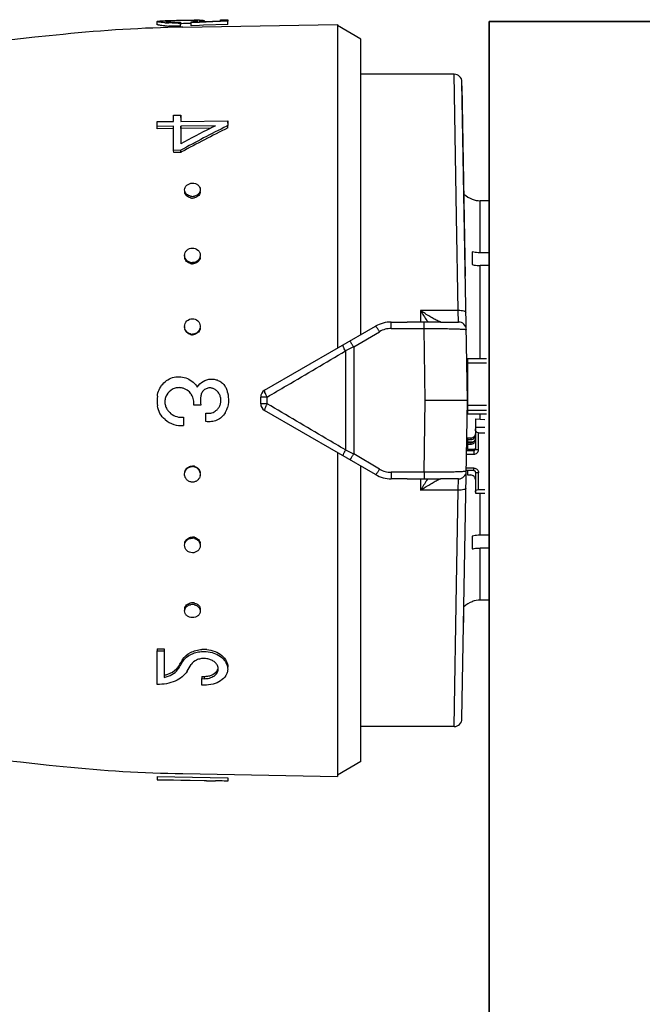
# Model space of a CAD drawing. Header units: millimetres. Extents: x 14365 to 105143, y -126377 to -22383.
# Tile 90 of 191: x 56500 to 56540, y -122819 to -122757. Entities that reach past the tile are written whole.
import ezdxf

# ---------------------------------------------------------------- set-up
doc = ezdxf.new("R2010")
doc.units = ezdxf.units.MM
doc.layers.add('UT_ZAŘÍZENÍ - OT', color=3, linetype='Continuous', lineweight=35)

msp = doc.modelspace()

# ---------------------------------------------------------------- linework, layer by layer
at = {"color": 0, "linetype": 'Continuous'}
for p, q in [((56509.198, -122756.827), (56509.194, -122756.627)), ((56509.831, -122756.581), (56509.846, -122756.581)), ((56509.846, -122756.581), (56509.858, -122756.58)), ((56509.847, -122756.64), (56509.846, -122756.594)), ((56510.76, -122756.567), (56510.638, -122756.569)), ((56510.684, -122756.667), (56510.684, -122756.73)), ((56510.688, -122756.928), (56510.684, -122756.73)), ((56510.761, -122756.767), (56510.686, -122756.768)), ((56510.83, -122756.991), (56520.698, -122756.819)), ((56511.372, -122756.761), (56511.34, -122756.761)), ((56511.37, -122756.7), (56511.37, -122756.648)), ((56511.8, -122756.685), (56511.37, -122756.7)), ((56511.373, -122756.899), (56511.37, -122756.7)), ((56511.89, -122756.88), (56511.373, -122756.899)), ((56511.594, -122756.628), (56511.593, -122756.564)), ((56511.886, -122756.682), (56511.8, -122756.685)), ((56511.882, -122756.633), (56512.184, -122756.623)), ((56513.177, -122756.636), (56511.886, -122756.682)), ((56512.148, -122756.871), (56511.89, -122756.88)), ((56512.031, -122756.628), (56512.031, -122756.613)), ((56513.697, -122756.817), (56512.148, -122756.871)), ((56512.184, -122756.623), (56513.244, -122756.59)), ((56512.194, -122756.569), (56512.195, -122756.623)), ((56513.245, -122756.634), (56513.177, -122756.636)), ((56513.244, -122756.521), (56513.694, -122756.513)), ((56513.244, -122756.59), (56513.244, -122756.521)), ((56513.694, -122756.618), (56513.245, -122756.634)), ((56513.694, -122756.513), (56513.694, -122756.618)), ((56513.697, -122756.817), (56513.694, -122756.618)), ((56520.698, -122756.819), (56520.698, -122777.464)), ((56522.198, -122757.759), (56520.698, -122756.893)), ((56522.198, -122776.597), (56522.198, -122757.759)), ((56528.143, -122759.993), (56522.198, -122759.993)), ((56528.298, -122769.057), (56528.143, -122759.993)), ((56528.998, -122780.793), (56528.643, -122760.484)), ((56528.859, -122772.859), (56528.648, -122760.733)), ((56509.194, -122763.016), (56510.244, -122763.003)), ((56509.194, -122763.327), (56509.194, -122763.016)), ((56510.244, -122762.598), (56510.694, -122762.592)), ((56510.244, -122763.003), (56510.244, -122762.598)), ((56510.694, -122762.592), (56510.694, -122762.997)), ((56510.698, -122762.742), (56510.694, -122762.592)), ((56510.694, -122762.997), (56513.694, -122762.959)), ((56513.694, -122762.959), (56513.694, -122763.27)), ((56513.697, -122763.106), (56513.694, -122762.959)), ((56510.244, -122763.314), (56509.194, -122763.327)), ((56509.198, -122763.472), (56509.194, -122763.327)), ((56510.248, -122763.459), (56509.198, -122763.472)), ((56510.244, -122764.846), (56510.244, -122763.314)), ((56512.908, -122763.281), (56510.694, -122763.309)), ((56510.694, -122763.309), (56510.694, -122764.428)), ((56510.698, -122763.453), (56510.694, -122763.309)), ((56512.615, -122763.429), (56510.698, -122763.453)), ((56510.698, -122763.453), (56510.698, -122764.31)), ((56512.853, -122763.308), (56512.908, -122763.281)), ((56513.694, -122763.27), (56513.638, -122763.298)), ((56513.697, -122763.415), (56513.694, -122763.27)), ((56510.694, -122764.841), (56510.244, -122764.846)), ((56510.248, -122764.978), (56510.244, -122764.846)), ((56510.698, -122764.973), (56510.248, -122764.978)), ((56510.698, -122764.973), (56510.694, -122764.841)), ((56510.75, -122764.944), (56510.698, -122764.973)), ((56529.298, -122767.957), (56529.298, -122767.97)), ((56529.798, -122771.38), (56529.798, -122768.056)), ((56530.368, -122768.056), (56529.798, -122768.056)), ((56528.4, -122775.068), (56528.298, -122769.057)), ((56529.298, -122771.319), (56529.298, -122772.132)), ((56530.416, -122771.38), (56529.798, -122771.38)), ((56529.798, -122778.118), (56529.798, -122772.193)), ((56530.423, -122772.193), (56529.798, -122772.193)), ((56525.998, -122775.068), (56525.998, -122775.801)), ((56528.4, -122775.068), (56525.998, -122775.068)), ((56528.419, -122775.793), (56528.4, -122775.068)), ((56516.048, -122780.148), (56523.128, -122776.06)), ((56524.128, -122776.207), (56524.128, -122775.793)), ((56524.128, -122775.793), (56525.155, -122775.793)), ((56524.128, -122776.207), (56526.225, -122776.207)), ((56526.225, -122776.207), (56526.225, -122775.8)), ((56526.297, -122780.793), (56526.225, -122776.207)), ((56527.262, -122775.793), (56528.419, -122775.793)), ((56521.732, -122777.381), (56523.378, -122776.412)), ((56521.732, -122777.381), (56521.732, -122784.204)), ((56521.211, -122777.637), (56521.211, -122783.948)), ((56528.998, -122778.118), (56528.998, -122781.64)), ((56528.998, -122778.118), (56530.198, -122778.118)), ((56528.998, -122778.402), (56530.198, -122778.402)), ((56515.798, -122781.004), (56515.798, -122780.581)), ((56516.211, -122781.008), (56516.211, -122780.577)), ((56511.984, -122781.096), (56511.534, -122781.096)), ((56526.225, -122785.378), (56526.297, -122780.793)), ((56528.998, -122780.793), (56526.297, -122780.793)), ((56528.643, -122801.101), (56528.998, -122780.793)), ((56528.998, -122781.098), (56530.198, -122781.098)), ((56510.874, -122781.864), (56510.874, -122782.398)), ((56512.304, -122782.137), (56512.304, -122781.602)), ((56523.128, -122785.525), (56516.048, -122781.437)), ((56528.998, -122781.414), (56530.198, -122781.414)), ((56528.998, -122781.64), (56530.198, -122781.64)), ((56529.498, -122781.967), (56529.498, -122783.89)), ((56529.498, -122781.967), (56530.098, -122782)), ((56529.798, -122781.984), (56529.798, -122781.64)), ((56529.498, -122782.498), (56530.098, -122782.498)), ((56528.952, -122783.408), (56528.958, -122783.085)), ((56528.998, -122783.197), (56528.998, -122783.441)), ((56529.198, -122783.197), (56528.998, -122783.197)), ((56529.198, -122783.197), (56529.198, -122783.294)), ((56529.698, -122783.929), (56529.698, -122782.851)), ((56529.698, -122782.851), (56530.098, -122782.851)), ((56528.998, -122783.832), (56528.945, -122783.832)), ((56528.998, -122783.636), (56528.948, -122783.636)), ((56529, -122783.41), (56528.952, -122783.408)), ((56528.952, -122783.441), (56529.361, -122783.441)), ((56528.998, -122783.294), (56529.198, -122783.294)), ((56528.998, -122783.489), (56528.998, -122783.93)), ((56529.198, -122783.489), (56528.998, -122783.489)), ((56528.998, -122783.587), (56529.198, -122783.587)), ((56529.198, -122783.489), (56529.198, -122783.587)), ((56520.698, -122784.122), (56520.698, -122804.766)), ((56523.378, -122785.173), (56521.732, -122784.204)), ((56528.938, -122784.224), (56529.398, -122784.224)), ((56528.942, -122783.989), (56529.398, -122783.989)), ((56529.398, -122783.93), (56528.998, -122783.93)), ((56529.398, -122783.93), (56529.398, -122784.224)), ((56522.198, -122803.827), (56522.198, -122784.988)), ((56529.398, -122785.106), (56528.923, -122785.106)), ((56529.398, -122785.267), (56529.398, -122785.106)), ((56524.128, -122785.378), (56524.128, -122785.793)), ((56526.225, -122785.378), (56524.128, -122785.378)), ((56525.155, -122785.793), (56524.128, -122785.793)), ((56525.998, -122785.784), (56525.998, -122786.517)), ((56526.225, -122785.378), (56526.225, -122785.785)), ((56528.419, -122785.793), (56527.262, -122785.793)), ((56528.4, -122786.517), (56528.419, -122785.793)), ((56529.398, -122785.267), (56528.92, -122785.267)), ((56528.998, -122785.267), (56528.998, -122785.548)), ((56528.998, -122785.548), (56529.198, -122785.548)), ((56529.498, -122785.362), (56529.498, -122786.715)), ((56529.698, -122786.48), (56529.698, -122785.401)), ((56528.4, -122786.517), (56525.998, -122786.517)), ((56528.298, -122792.528), (56528.4, -122786.517)), ((56529.498, -122786.715), (56530.098, -122786.715)), ((56529.698, -122786.48), (56530.098, -122786.48)), ((56529.798, -122789.392), (56529.798, -122786.715)), ((56529.298, -122789.453), (56529.298, -122790.266)), ((56530.423, -122789.392), (56529.798, -122789.392)), ((56529.798, -122793.53), (56529.798, -122790.206)), ((56530.416, -122790.206), (56529.798, -122790.206)), ((56528.143, -122801.593), (56528.298, -122792.528)), ((56529.298, -122793.615), (56529.298, -122793.628)), ((56530.368, -122793.53), (56529.798, -122793.53)), ((56528.743, -122795.407), (56528.758, -122794.546)), ((56509.198, -122796.633), (56509.194, -122796.765)), ((56509.194, -122798.907), (56509.194, -122796.765)), ((56509.194, -122796.765), (56509.644, -122796.77)), ((56509.198, -122796.633), (56509.648, -122796.638)), ((56509.648, -122796.638), (56509.644, -122796.77)), ((56509.644, -122796.77), (56509.644, -122798.458)), ((56510.675, -122797.698), (56510.703, -122797.651)), ((56510.791, -122797.37), (56510.82, -122797.322)), ((56510.82, -122797.322), (56510.816, -122797.46)), ((56510.565, -122797.745), (56510.561, -122797.886)), ((56512.047, -122798.39), (56512.044, -122798.536)), ((56512.044, -122798.944), (56512.044, -122798.536)), ((56512.044, -122798.536), (56512.194, -122798.538)), ((56512.194, -122798.946), (56512.044, -122798.944)), ((56512.047, -122798.39), (56512.197, -122798.392)), ((56512.197, -122798.392), (56512.194, -122798.538)), ((56528.143, -122801.593), (56522.198, -122801.593)), ((56522.198, -122803.827), (56520.698, -122804.693)), ((56510.83, -122804.594), (56520.698, -122804.766)), ((56509.198, -122804.778), (56509.194, -122804.978)), ((56509.194, -122804.99), (56509.194, -122804.978)), ((56509.194, -122804.978), (56513.694, -122805.057)), ((56512.344, -122805.045), (56509.194, -122804.99)), ((56509.198, -122804.778), (56513.697, -122804.857)), ((56512.344, -122805.048), (56512.344, -122805.045)), ((56512.344, -122805.048), (56512.907, -122805.058)), ((56513.697, -122804.857), (56513.694, -122805.057)), ((56513.697, -122804.867), (56513.694, -122805.067)), ((56513.694, -122805.057), (56513.694, -122805.067))]:
    msp.add_line(p, q, dxfattribs=at)
for centre, radius, start, end in [((56510.313, -122748.151), 8.577, 265.82558, 266.62577), ((56510.314, -122748.3), 8.626, 265.85586, 266.65073), ((56510.462, -122792.315), 35.74, 91.01238, 91.21551), ((56510.386, -122746.897), 9.833, 266.63176, 267.39596), ((56510.387, -122747.03), 9.899, 266.65673, 267.41559), ((56509.991, -122758.377), 1.789, 94.25337, 94.6326), ((56510.047, -122759.145), 2.559, 93.45872, 94.22835), ((56510.467, -122744.187), 12.544, 270.2757, 270.99142), ((56510.51, -122746.638), 10.03, 270.37671, 270.99382), ((56510.921, -122750.24), 6.424, 274.00652, 274.76218), ((56511.007, -122751.281), 5.379, 274.77014, 275.5791), ((56511.443, -122761.842), 5.28, 88.37447, 89.19799), ((56512.303, -122798.67), 42.126, 90.84632, 91.00332), ((56512.018, -122779.569), 23.023, 90.56986, 90.83886), ((56511.918, -122769.773), 13.227, 90.13111, 90.55891), ((56554.286, -123254.832), 500, 95.86353, 99.2151), ((56512.4, -122846.977), 90, 91, 95.86353), ((56528.143, -122760.493), 0.5, 1.00273, 90.00005), ((56560.983, -122857.232), 105.191, 116.74897, 118.55954), ((56560.527, -122857.896), 105.923, 116.89327, 118.06457), ((56560.719, -122857.61), 105.279, 116.52799, 118.3353), ((56557.615, -122852.208), 99.533, 116.72558, 116.87901), ((56511.287, -122767.472), 0.34, 181.83857, 189.22993), ((56511.618, -122767.463), 0.33, 0.0012, 1.80344), ((56511.44, -122767.202), 0.578, 257.40046, 263.77919), ((56511.443, -122767.305), 0.583, 257.43846, 263.79562), ((56511.439, -122767.213), 0.567, 263.76903, 270.51539), ((56511.442, -122767.316), 0.572, 263.78497, 270.51556), ((56511.438, -122767.203), 0.577, 270.61415, 283.65474), ((56511.441, -122767.306), 0.582, 270.61233, 283.61615), ((56529.798, -122766.543), 1.5, 226.64917, 250.52878), ((56529.8, -122766.546), 1.509, 250.58004, 269.92942), ((56511.359, -122771.543), 0.415, 180.00363, 182.62681), ((56511.53, -122771.612), 0.417, 351.68515, 359.95596), ((56511.443, -122771.479), 0.529, 255.90699, 262.90203), ((56511.446, -122771.548), 0.533, 255.94846, 262.92018), ((56511.441, -122771.494), 0.515, 262.89641, 270.33517), ((56511.444, -122771.562), 0.519, 262.91395, 270.33539), ((56546.781, -122762.546), 24.264, 211.06983, 212.81472), ((56542.824, -122765.09), 19.559, 212.83138, 213.19135), ((56511.415, -122776.078), 0.471, 180.01487, 185.18459), ((56524.128, -122777.793), 2, 90, 120), ((56524.129, -122777.686), 1.479, 90.0293, 120.51258), ((56528.419, -122776.293), 0.5, 0.9973, 89.99995), ((56511.445, -122776.067), 0.505, 254.94557, 262.29746), ((56511.448, -122776.098), 0.509, 254.989, 262.3166), ((56511.443, -122776.084), 0.488, 262.29512, 270.14263), ((56511.446, -122776.115), 0.492, 262.31359, 270.14288), ((56629.293, -122996.754), 244.324, 116.11937, 116.25551), ((56528.898, -122778.948), 0.0994, 313.59217, 359.98031), ((56528.898, -122778.937), 0.301, 284.00989, 289.44256), ((56510.591, -122780.856), 0.878, 79.26214, 86.10486), ((56510.581, -122780.904), 0.927, 73.07928, 79.21627), ((56512.553, -122780.57), 0.576, 71.25318, 78.39725), ((56512.555, -122780.564), 0.569, 63.84048, 71.25521), ((56512.633, -122780.494), 1.078, 27.84061, 34.02965), ((56512.638, -122780.491), 1.073, 21.6663, 27.84286), ((56512.655, -122780.484), 1.054, 15.21143, 21.66816), ((56511.856, -122780.792), 2.661, 174.20363, 187.38301), ((56510.577, -122780.942), 0.963, 41.07571, 50.01192), ((56510.571, -122780.946), 0.97, 32.46127, 41.04427), ((56514.28, -122780.793), 2.316, 172.81682, 187.51949), ((56512.43, -122780.799), 0.836, 39.13046, 49.82845), ((56512.437, -122780.794), 0.828, 29.69129, 39.12926), ((56511.743, -122780.732), 1.999, 11.83461, 15.19202), ((56516.298, -122780.581), 0.5, 120, 180), ((56528.898, -122780.565), 0.3, 70.55401, 72.35353), ((56510.585, -122780.899), 0.893, 214.11402, 220.95302), ((56512.433, -122780.791), 0.831, 307.97112, 320.9467), ((56512.426, -122780.784), 0.841, 320.92395, 328.11089), ((56512.489, -122780.938), 1.23, 330.55262, 339.45926), ((56512.535, -122780.955), 1.181, 339.47291, 345.3977), ((56516.298, -122781.004), 0.5, 180, 240), ((56510.757, -122780.759), 1.644, 229.79423, 274.1007), ((56510.755, -122780.75), 1.119, 220.98571, 227.22441), ((56510.756, -122780.767), 1.104, 269.87405, 276.1358), ((56512.446, -122780.829), 0.785, 259.56156, 266.77563), ((56512.475, -122780.93), 1.247, 328.36326, 330.5708), ((56529.208, -122783), 0.29, 325.94596, 359.95559), ((56629.293, -122564.831), 244.324, 243.74449, 243.88063), ((56511.442, -122785.501), 0.489, 81.95126, 89.79291), ((56511.446, -122785.471), 0.493, 81.96974, 89.79318), ((56511.44, -122785.519), 0.507, 74.61727, 81.95392), ((56511.443, -122785.488), 0.51, 74.66061, 81.97306), ((56511.463, -122785.51), 0.481, 352.20997, 354.91531), ((56524.128, -122783.793), 2, 240, 270), ((56524.129, -122783.899), 1.479, 239.48743, 269.97069), ((56543.166, -122796.717), 19.968, 146.8123, 147.16491), ((56528.419, -122785.293), 0.5, 270, 359), ((56529.41, -122785.362), 0.0882, 0.03691, 8.66078), ((56546.702, -122798.991), 24.171, 147.18194, 148.9335), ((56511.444, -122790.024), 0.52, 82.19776, 89.60771), ((56511.442, -122790.041), 0.537, 75.26335, 82.20456), ((56511.44, -122790.092), 0.516, 82.18024, 89.60747), ((56511.438, -122790.109), 0.533, 75.22208, 82.18643), ((56511.439, -122794.379), 0.574, 89.52764, 102.6205), ((56511.443, -122794.277), 0.579, 90.47615, 102.57666), ((56511.442, -122794.26), 0.563, 89.46365, 90.42767), ((56511.438, -122794.374), 0.569, 82.70603, 89.43816), ((56511.442, -122794.271), 0.574, 82.72194, 89.43835), ((56511.437, -122794.388), 0.584, 76.3765, 82.71678), ((56511.44, -122794.285), 0.588, 76.41423, 82.73319), ((56529.798, -122795.043), 1.5, 109.47122, 133.35083), ((56529.8, -122795.039), 1.509, 90.07058, 109.41996), ((56511.287, -122794.113), 0.34, 170.77007, 178.16143), ((56511.618, -122794.122), 0.33, 358.19656, 359.9988), ((56512.175, -122798.616), 1.949, 89.34777, 93.68224), ((56512.174, -122798.648), 1.981, 84.74512, 89.3338), ((56472.144, -122774.605), 44.921, 328.78337, 329.0635), ((56472.622, -122774.558), 44.466, 328.57088, 328.85214), ((56471.27, -122773.741), 46.046, 328.85211, 329.1259), ((56470.422, -122773.574), 46.929, 329.13232, 329.40315), ((56511.684, -122797.975), 1.009, 142.68913, 149.33475), ((56511.779, -122798.047), 1.129, 136.6726, 142.69573), ((56472.89, -122774.678), 44.808, 328.5423, 329.17295), ((56509.696, -122797.199), 1.027, 315.49883, 321.71461), ((56509.774, -122797.261), 0.927, 321.71489, 328.50896), ((56512.635, -122797.917), 0.458, 358.60453, 6.96692), ((56509.26, -122796.589), 1.908, 281.62893, 285.76186), ((56554.286, -122306.753), 500, 260.77609, 264.13647), ((56528.143, -122801.093), 0.5, 270, 359), ((56512.4, -122714.608), 90, 264.13647, 269)]:
    msp.add_arc(centre, radius, start, end, dxfattribs=at)
at = {"color": 0, "linetype": 'Continuous', "extrusion": (0, 0, -1)}
for centre, major_axis, ratio, start_param, end_param in [((56529.698, -122782.615), (0, -0.235), 0.85043, 0, 1.570796), ((56529.698, -122786.637), (0.2, 0), 0.785695, 3.141593, 4.712389)]:
    msp.add_ellipse(centre, major_axis=major_axis, ratio=ratio, start_param=start_param, end_param=end_param, dxfattribs=at)
at = {"color": 0, "linetype": 'Continuous'}
for points, knots in [([(56509.194, -122756.627), (56509.194, -122756.625), (56509.202, -122756.618), (56509.209, -122756.616), (56509.214, -122756.614)], [0, 0, 0, 0, 0.34526, 1, 1, 1, 1]), ([(56509.688, -122756.705), (56509.619, -122756.7), (56509.521, -122756.692), (56509.399, -122756.677), (56509.328, -122756.667), (56509.273, -122756.658), (56509.231, -122756.647), (56509.208, -122756.64), (56509.194, -122756.632), (56509.194, -122756.627)], [0, 0, 0, 0, 0.415889, 0.585993, 0.728367, 0.841268, 0.923827, 0.975949, 1, 1, 1, 1]), ([(56509.69, -122756.904), (56509.621, -122756.899), (56509.523, -122756.891), (56509.402, -122756.876), (56509.331, -122756.866), (56509.276, -122756.857), (56509.235, -122756.847), (56509.211, -122756.84), (56509.198, -122756.831), (56509.198, -122756.827)], [0, 0, 0, 0, 0.416026, 0.586157, 0.728535, 0.841423, 0.923955, 0.976034, 1, 1, 1, 1]), ([(56509.214, -122756.614), (56509.218, -122756.613), (56509.238, -122756.607), (56509.258, -122756.604), (56509.274, -122756.602)], [0, 0, 0, 0, 0.194984, 1, 1, 1, 1]), ([(56509.274, -122756.602), (56509.33, -122756.595), (56509.474, -122756.589), (56509.617, -122756.585), (56509.704, -122756.583)], [0, 0, 0, 0, 0.393124, 1, 1, 1, 1]), ([(56509.846, -122756.594), (56509.831, -122756.595), (56509.805, -122756.598), (56509.772, -122756.602), (56509.751, -122756.607), (56509.739, -122756.61), (56509.737, -122756.613)], [0, 0, 0, 0, 0.402142, 0.703286, 0.901798, 1, 1, 1, 1]), ([(56509.737, -122756.613), (56509.737, -122756.614), (56509.737, -122756.614), (56509.737, -122756.615), (56509.737, -122756.615)], [0, 0, 0, 0, 0.519614, 1, 1, 1, 1]), ([(56509.737, -122756.615), (56509.737, -122756.617), (56509.742, -122756.621), (56509.758, -122756.627), (56509.796, -122756.634), (56509.858, -122756.642), (56509.907, -122756.647), (56509.935, -122756.649)], [0, 0, 0, 0, 0.026104, 0.078509, 0.271488, 0.580502, 1, 1, 1, 1]), ([(56510.638, -122756.569), (56510.499, -122756.572), (56510.25, -122756.577), (56510.001, -122756.584), (56509.892, -122756.591)], [0, 0, 0, 0, 0.5608, 1, 1, 1, 1]), ([(56509.935, -122756.649), (56509.979, -122756.652), (56510.192, -122756.666), (56510.406, -122756.669), (56510.576, -122756.668)], [0, 0, 0, 0, 0.202928, 1, 1, 1, 1]), ([(56510.527, -122756.731), (56510.476, -122756.731), (56510.28, -122756.731), (56510.084, -122756.726), (56509.939, -122756.72)], [0, 0, 0, 0, 0.261385, 1, 1, 1, 1]), ([(56511.338, -122756.561), (56511.294, -122756.561), (56511.102, -122756.562), (56510.909, -122756.565), (56510.76, -122756.567)], [0, 0, 0, 0, 0.228486, 1, 1, 1, 1]), ([(56511.34, -122756.761), (56511.296, -122756.761), (56511.103, -122756.762), (56510.91, -122756.765), (56510.761, -122756.767)], [0, 0, 0, 0, 0.228577, 1, 1, 1, 1]), ([(56511.517, -122756.562), (56511.503, -122756.562), (56511.444, -122756.561), (56511.384, -122756.561), (56511.338, -122756.561)], [0, 0, 0, 0, 0.229978, 1, 1, 1, 1]), ([(56511.53, -122756.634), (56511.568, -122756.631), (56511.634, -122756.623), (56511.709, -122756.612), (56511.754, -122756.603), (56511.777, -122756.597), (56511.789, -122756.593), (56511.796, -122756.588), (56511.796, -122756.585)], [0, 0, 0, 0, 0.416564, 0.727805, 0.840468, 0.923103, 0.975235, 1, 1, 1, 1]), ([(56511.704, -122756.568), (56511.696, -122756.567), (56511.659, -122756.565), (56511.622, -122756.564), (56511.593, -122756.564)], [0, 0, 0, 0, 0.216654, 1, 1, 1, 1]), ([(56511.772, -122756.575), (56511.768, -122756.574), (56511.745, -122756.571), (56511.722, -122756.569), (56511.704, -122756.568)], [0, 0, 0, 0, 0.191517, 1, 1, 1, 1]), ([(56511.796, -122756.585), (56511.796, -122756.583), (56511.786, -122756.578), (56511.778, -122756.576), (56511.772, -122756.575)], [0, 0, 0, 0, 0.306489, 1, 1, 1, 1]), ([(56512.031, -122756.613), (56512.02, -122756.615), (56511.97, -122756.622), (56511.921, -122756.628), (56511.882, -122756.633)], [0, 0, 0, 0, 0.219199, 1, 1, 1, 1]), ([(56511.888, -122756.547), (56511.903, -122756.547), (56511.955, -122756.547), (56512.007, -122756.547), (56512.044, -122756.548)], [0, 0, 0, 0, 0.28218, 1, 1, 1, 1]), ([(56512.194, -122756.569), (56512.194, -122756.574), (56512.176, -122756.582), (56512.148, -122756.591), (56512.094, -122756.602), (56512.054, -122756.609), (56512.031, -122756.613)], [0, 0, 0, 0, 0.080473, 0.272652, 0.58028, 1, 1, 1, 1]), ([(56512.044, -122756.548), (56512.055, -122756.549), (56512.088, -122756.55), (56512.121, -122756.553), (56512.144, -122756.555)], [0, 0, 0, 0, 0.312325, 1, 1, 1, 1]), ([(56512.144, -122756.555), (56512.156, -122756.556), (56512.173, -122756.559), (56512.189, -122756.563), (56512.194, -122756.568), (56512.194, -122756.569)], [0, 0, 0, 0, 0.708486, 0.898996, 1, 1, 1, 1]), ([(56510.688, -122756.928), (56510.623, -122756.929), (56510.374, -122756.932), (56510.124, -122756.927), (56509.941, -122756.919)], [0, 0, 0, 0, 0.261104, 1, 1, 1, 1]), ([(56510.944, -122767.373), (56510.943, -122767.317), (56510.969, -122767.2), (56511.081, -122767.056), (56511.249, -122766.964), (56511.378, -122766.94), (56511.444, -122766.94)], [0, 0, 0, 0, 0.229393, 0.470966, 0.729703, 1, 1, 1, 1]), ([(56511.444, -122766.94), (56511.508, -122766.939), (56511.633, -122766.958), (56511.797, -122767.042), (56511.911, -122767.177), (56511.942, -122767.288), (56511.944, -122767.342)], [0, 0, 0, 0, 0.270385, 0.528616, 0.769944, 1, 1, 1, 1]), ([(56511.048, -122767.618), (56511.017, -122767.584), (56510.967, -122767.507), (56510.946, -122767.417), (56510.944, -122767.373)], [0, 0, 0, 0, 0.509651, 1, 1, 1, 1]), ([(56511.317, -122767.874), (56511.227, -122767.854), (56511.059, -122767.775), (56510.965, -122767.609), (56510.952, -122767.527)], [0, 0, 0, 0, 0.524629, 1, 1, 1, 1]), ([(56511.947, -122767.463), (56511.947, -122767.555), (56511.862, -122767.752), (56511.678, -122767.847), (56511.578, -122767.871)], [0, 0, 0, 0, 0.47302, 1, 1, 1, 1]), ([(56511.944, -122767.342), (56511.945, -122767.39), (56511.927, -122767.489), (56511.873, -122767.573), (56511.84, -122767.611)], [0, 0, 0, 0, 0.488775, 1, 1, 1, 1]), ([(56511.314, -122767.766), (56511.288, -122767.761), (56511.19, -122767.732), (56511.099, -122767.674), (56511.048, -122767.618)], [0, 0, 0, 0, 0.260211, 1, 1, 1, 1]), ([(56511.84, -122767.611), (56511.823, -122767.629), (56511.748, -122767.701), (56511.65, -122767.746), (56511.574, -122767.764)], [0, 0, 0, 0, 0.24218, 1, 1, 1, 1]), ([(56510.944, -122771.543), (56510.944, -122771.482), (56510.972, -122771.358), (56511.083, -122771.202), (56511.25, -122771.101), (56511.379, -122771.075), (56511.444, -122771.075)], [0, 0, 0, 0, 0.241806, 0.488407, 0.741812, 1, 1, 1, 1]), ([(56511.444, -122771.075), (56511.567, -122771.074), (56511.76, -122771.142), (56511.909, -122771.339), (56511.941, -122771.458), (56511.944, -122771.517)], [0, 0, 0, 0, 0.507384, 0.755665, 1, 1, 1, 1]), ([(56529.798, -122771.38), (56529.755, -122771.38), (56529.587, -122771.374), (56529.42, -122771.349), (56529.298, -122771.319)], [0, 0, 0, 0, 0.252472, 1, 1, 1, 1]), ([(56511.011, -122771.776), (56511.002, -122771.76), (56510.966, -122771.694), (56510.947, -122771.618), (56510.945, -122771.562)], [0, 0, 0, 0, 0.253103, 1, 1, 1, 1]), ([(56511.317, -122772.065), (56511.225, -122772.042), (56511.052, -122771.948), (56510.965, -122771.769), (56510.952, -122771.679)], [0, 0, 0, 0, 0.510101, 1, 1, 1, 1]), ([(56511.314, -122771.993), (56511.252, -122771.977), (56511.133, -122771.924), (56511.044, -122771.829), (56511.011, -122771.776)], [0, 0, 0, 0, 0.506643, 1, 1, 1, 1]), ([(56511.905, -122771.716), (56511.876, -122771.782), (56511.783, -122771.904), (56511.646, -122771.972), (56511.574, -122771.991)], [0, 0, 0, 0, 0.492845, 1, 1, 1, 1]), ([(56511.943, -122771.673), (56511.93, -122771.763), (56511.843, -122771.943), (56511.67, -122772.039), (56511.578, -122772.063)], [0, 0, 0, 0, 0.489899, 1, 1, 1, 1]), ([(56511.944, -122771.517), (56511.946, -122771.568), (56511.936, -122771.637), (56511.912, -122771.7), (56511.905, -122771.716)], [0, 0, 0, 0, 0.747031, 1, 1, 1, 1]), ([(56529.298, -122772.132), (56529.338, -122772.142), (56529.503, -122772.178), (56529.671, -122772.193), (56529.798, -122772.193)], [0, 0, 0, 0, 0.247091, 1, 1, 1, 1]), ([(56527.119, -122775.729), (56527.035, -122775.689), (56526.858, -122775.595), (56526.482, -122775.379), (56526.193, -122775.197), (56525.998, -122775.068)], [0, 0, 0, 0, 0.213248, 0.460801, 1, 1, 1, 1]), ([(56528.9, -122775.197), (56528.9, -122775.187), (56528.891, -122775.165), (56528.858, -122775.141), (56528.811, -122775.119), (56528.722, -122775.091), (56528.582, -122775.071), (56528.464, -122775.067), (56528.4, -122775.068)], [0, 0, 0, 0, 0.054454, 0.124226, 0.220024, 0.341181, 0.645763, 1, 1, 1, 1]), ([(56510.944, -122776.078), (56510.944, -122775.951), (56511.052, -122775.687), (56511.317, -122775.582), (56511.444, -122775.582)], [0, 0, 0, 0, 0.49811, 1, 1, 1, 1]), ([(56511.444, -122775.582), (56511.565, -122775.581), (56511.815, -122775.673), (56511.931, -122775.913), (56511.942, -122776.033)], [0, 0, 0, 0, 0.501804, 1, 1, 1, 1]), ([(56527.197, -122775.764), (56527.191, -122775.762), (56527.165, -122775.75), (56527.138, -122775.738), (56527.119, -122775.729)], [0, 0, 0, 0, 0.229765, 1, 1, 1, 1]), ([(56511.317, -122776.59), (56511.234, -122776.568), (56511.077, -122776.481), (56510.988, -122776.325), (56510.965, -122776.244)], [0, 0, 0, 0, 0.50198, 1, 1, 1, 1]), ([(56511.314, -122776.555), (56511.241, -122776.536), (56511.102, -122776.464), (56511.012, -122776.336), (56510.983, -122776.267)], [0, 0, 0, 0, 0.50114, 1, 1, 1, 1]), ([(56511.926, -122776.203), (56511.904, -122776.286), (56511.814, -122776.443), (56511.657, -122776.532), (56511.574, -122776.554)], [0, 0, 0, 0, 0.49918, 1, 1, 1, 1]), ([(56511.943, -122776.177), (56511.93, -122776.271), (56511.846, -122776.458), (56511.671, -122776.564), (56511.578, -122776.589)], [0, 0, 0, 0, 0.498032, 1, 1, 1, 1]), ([(56523.378, -122776.412), (56523.357, -122776.392), (56523.326, -122776.344), (56523.292, -122776.27), (56523.253, -122776.207), (56523.215, -122776.156), (56523.184, -122776.115), (56523.159, -122776.083), (56523.144, -122776.067), (56523.131, -122776.059), (56523.128, -122776.06)], [0, 0, 0, 0, 0.198142, 0.388892, 0.560134, 0.707991, 0.828678, 0.918542, 0.975091, 1, 1, 1, 1]), ([(56526.225, -122775.8), (56526.046, -122775.802), (56525.689, -122775.801), (56525.332, -122775.793), (56525.155, -122775.793)], [0, 0, 0, 0, 0.502804, 1, 1, 1, 1]), ([(56527.262, -122775.793), (56527.182, -122775.793), (56526.836, -122775.794), (56526.491, -122775.797), (56526.225, -122775.8)], [0, 0, 0, 0, 0.230893, 1, 1, 1, 1]), ([(56526.225, -122776.207), (56526.401, -122776.207), (56526.747, -122776.207), (56527.247, -122776.21), (56527.708, -122776.215), (56528.058, -122776.223), (56528.306, -122776.23), (56528.462, -122776.236), (56528.596, -122776.243), (56528.708, -122776.25), (56528.796, -122776.257), (56528.86, -122776.264), (56528.898, -122776.272), (56528.914, -122776.278), (56528.919, -122776.282), (56528.919, -122776.284)], [0, 0, 0, 0, 0.195605, 0.383531, 0.55643, 0.707585, 0.773165, 0.831259, 0.881323, 0.92293, 0.955723, 0.979458, 0.994025, 0.997954, 1, 1, 1, 1]), ([(56527.228, -122775.777), (56527.226, -122775.776), (56527.215, -122775.772), (56527.205, -122775.767), (56527.197, -122775.764)], [0, 0, 0, 0, 0.235586, 1, 1, 1, 1]), ([(56527.287, -122775.793), (56527.279, -122775.793), (56527.259, -122775.788), (56527.24, -122775.781), (56527.228, -122775.777)], [0, 0, 0, 0, 0.393757, 1, 1, 1, 1]), ([(56521.211, -122777.637), (56521.185, -122777.59), (56521.148, -122777.522), (56521.105, -122777.434), (56521.08, -122777.38), (56521.061, -122777.335), (56521.049, -122777.299), (56521.044, -122777.278), (56521.044, -122777.264), (56521.047, -122777.262)], [0, 0, 0, 0, 0.389691, 0.560136, 0.707341, 0.827183, 0.916538, 0.973346, 1, 1, 1, 1]), ([(56521.732, -122777.381), (56521.702, -122777.331), (56521.659, -122777.259), (56521.603, -122777.169), (56521.566, -122777.114), (56521.535, -122777.07), (56521.512, -122777.038), (56521.495, -122777.019), (56521.487, -122777.012), (56521.483, -122777.01), (56521.482, -122777.011)], [0, 0, 0, 0, 0.387648, 0.559336, 0.708365, 0.829964, 0.920373, 0.976704, 0.992026, 1, 1, 1, 1]), ([(56516.211, -122780.577), (56516.627, -122780.333), (56518.293, -122779.352), (56519.959, -122778.372), (56521.211, -122777.637)], [0, 0, 0, 0, 0.249365, 1, 1, 1, 1]), ([(56509.208, -122780.524), (56509.223, -122780.381), (56509.297, -122780.1), (56509.604, -122779.612), (56510.255, -122779.22), (56511.011, -122779.295), (56511.495, -122779.607), (56511.681, -122779.831), (56511.754, -122779.954)], [0, 0, 0, 0, 0.125806, 0.251598, 0.500158, 0.748611, 0.874302, 1, 1, 1, 1]), ([(56511.754, -122779.954), (56511.842, -122779.803), (56512.098, -122779.539), (56512.536, -122779.41), (56512.888, -122779.442), (56513.139, -122779.533), (56513.36, -122779.682), (56513.477, -122779.817), (56513.527, -122779.89)], [0, 0, 0, 0, 0.249691, 0.498274, 0.623384, 0.748679, 0.874168, 1, 1, 1, 1]), ([(56510.65, -122779.98), (56510.567, -122779.974), (56510.397, -122779.986), (56510.079, -122780.102), (56509.825, -122780.352), (56509.702, -122780.668), (56509.676, -122780.923), (56509.722, -122781.176), (56509.798, -122781.33), (56509.845, -122781.399)], [0, 0, 0, 0, 0.124702, 0.249421, 0.497433, 0.62303, 0.748788, 0.874419, 1, 1, 1, 1]), ([(56512.669, -122780.006), (56512.592, -122779.99), (56512.43, -122779.991), (56512.208, -122780.09), (56512.045, -122780.27), (56511.992, -122780.424), (56511.982, -122780.503)], [0, 0, 0, 0, 0.248903, 0.498305, 0.748695, 1, 1, 1, 1]), ([(56511.534, -122781.096), (56511.55, -122780.981), (56511.541, -122780.744), (56511.452, -122780.523), (56511.39, -122780.426)], [0, 0, 0, 0, 0.500135, 1, 1, 1, 1]), ([(56513.14, -122781.229), (56513.178, -122781.166), (56513.24, -122781.03), (56513.273, -122780.809), (56513.248, -122780.587), (56513.193, -122780.448), (56513.156, -122780.384)], [0, 0, 0, 0, 0.249892, 0.499949, 0.75024, 1, 1, 1, 1]), ([(56513.7, -122780.322), (56513.716, -122780.398), (56513.762, -122780.707), (56513.737, -122781.027), (56513.678, -122781.253)], [0, 0, 0, 0, 0.250786, 1, 1, 1, 1]), ([(56516.211, -122780.577), (56516.183, -122780.577), (56516.129, -122780.577), (56516.05, -122780.578), (56515.98, -122780.578), (56515.919, -122780.578), (56515.875, -122780.579), (56515.846, -122780.579), (56515.829, -122780.58), (56515.816, -122780.58), (56515.806, -122780.58), (56515.802, -122780.581), (56515.798, -122780.581), (56515.798, -122780.581)], [0, 0, 0, 0, 0.203374, 0.394866, 0.56769, 0.716771, 0.837685, 0.88646, 0.926896, 0.958626, 0.981467, 0.99529, 1, 1, 1, 1]), ([(56516.211, -122780.577), (56516.182, -122780.526), (56516.132, -122780.43), (56516.074, -122780.302), (56516.045, -122780.214), (56516.038, -122780.167), (56516.043, -122780.151), (56516.048, -122780.148)], [0, 0, 0, 0, 0.377895, 0.69297, 0.905251, 0.965919, 1, 1, 1, 1]), ([(56509.696, -122782.014), (56509.566, -122781.905), (56509.347, -122781.634), (56509.238, -122781.303), (56509.216, -122781.134)], [0, 0, 0, 0, 0.49938, 1, 1, 1, 1]), ([(56516.211, -122781.008), (56516.183, -122781.008), (56516.129, -122781.008), (56516.05, -122781.007), (56515.98, -122781.007), (56515.919, -122781.007), (56515.875, -122781.006), (56515.846, -122781.006), (56515.829, -122781.005), (56515.816, -122781.005), (56515.806, -122781.005), (56515.802, -122781.004), (56515.798, -122781.005), (56515.798, -122781.004)], [0, 0, 0, 0, 0.203374, 0.394866, 0.56769, 0.716771, 0.837685, 0.88646, 0.926896, 0.958626, 0.981467, 0.99529, 1, 1, 1, 1]), ([(56516.211, -122781.008), (56516.182, -122781.059), (56516.132, -122781.155), (56516.074, -122781.283), (56516.045, -122781.371), (56516.038, -122781.418), (56516.043, -122781.434), (56516.048, -122781.437)], [0, 0, 0, 0, 0.377895, 0.69297, 0.905251, 0.965919, 1, 1, 1, 1]), ([(56521.211, -122783.948), (56520.793, -122783.703), (56519.126, -122782.723), (56517.46, -122781.743), (56516.211, -122781.008)], [0, 0, 0, 0, 0.250578, 1, 1, 1, 1]), ([(56509.995, -122781.571), (56510.097, -122781.665), (56510.337, -122781.817), (56510.616, -122781.87), (56510.754, -122781.87)], [0, 0, 0, 0, 0.500561, 1, 1, 1, 1]), ([(56513.536, -122781.584), (56513.474, -122781.686), (56513.319, -122781.872), (56513.013, -122782.068), (56512.664, -122782.164), (56512.421, -122782.158), (56512.304, -122782.137)], [0, 0, 0, 0, 0.249964, 0.499879, 0.749906, 1, 1, 1, 1]), ([(56512.402, -122781.613), (56512.498, -122781.619), (56512.694, -122781.595), (56512.869, -122781.505), (56512.944, -122781.446)], [0, 0, 0, 0, 0.50069, 1, 1, 1, 1]), ([(56529.498, -122782.902), (56529.498, -122782.941), (56529.482, -122783.018), (56529.415, -122783.116), (56529.315, -122783.181), (56529.237, -122783.197), (56529.198, -122783.197)], [0, 0, 0, 0, 0.247784, 0.496832, 0.747734, 1, 1, 1, 1]), ([(56529.198, -122783.294), (56529.247, -122783.294), (56529.345, -122783.27), (56529.421, -122783.202), (56529.448, -122783.162)], [0, 0, 0, 0, 0.501963, 1, 1, 1, 1]), ([(56529.498, -122783.195), (56529.498, -122783.233), (56529.482, -122783.311), (56529.415, -122783.409), (56529.315, -122783.474), (56529.237, -122783.489), (56529.198, -122783.489)], [0, 0, 0, 0, 0.247784, 0.496832, 0.747734, 1, 1, 1, 1]), ([(56529.198, -122783.587), (56529.237, -122783.587), (56529.315, -122783.572), (56529.415, -122783.506), (56529.482, -122783.408), (56529.498, -122783.331), (56529.498, -122783.293)], [0, 0, 0, 0, 0.252266, 0.503168, 0.752216, 1, 1, 1, 1]), ([(56529.398, -122783.93), (56529.41, -122783.93), (56529.434, -122783.926), (56529.465, -122783.907), (56529.488, -122783.88), (56529.495, -122783.857), (56529.497, -122783.845)], [0, 0, 0, 0, 0.251925, 0.502849, 0.751924, 1, 1, 1, 1]), ([(56529.398, -122783.989), (56529.411, -122783.989), (56529.437, -122783.983), (56529.47, -122783.962), (56529.493, -122783.929), (56529.498, -122783.903), (56529.498, -122783.89)], [0, 0, 0, 0, 0.252236, 0.503168, 0.752245, 1, 1, 1, 1]), ([(56529.498, -122783.89), (56529.498, -122783.893), (56529.501, -122783.898), (56529.507, -122783.902), (56529.517, -122783.907), (56529.533, -122783.913), (56529.558, -122783.919), (56529.588, -122783.923), (56529.635, -122783.928), (56529.672, -122783.929), (56529.698, -122783.929)], [0, 0, 0, 0, 0.040706, 0.069574, 0.105554, 0.199505, 0.321626, 0.468167, 0.634164, 1, 1, 1, 1]), ([(56521.211, -122783.948), (56521.185, -122783.995), (56521.148, -122784.063), (56521.105, -122784.151), (56521.08, -122784.205), (56521.061, -122784.25), (56521.049, -122784.286), (56521.044, -122784.307), (56521.044, -122784.322), (56521.047, -122784.323)], [0, 0, 0, 0, 0.389693, 0.560138, 0.707342, 0.827185, 0.916539, 0.973347, 1, 1, 1, 1]), ([(56521.732, -122784.204), (56521.702, -122784.254), (56521.659, -122784.326), (56521.603, -122784.416), (56521.566, -122784.471), (56521.535, -122784.515), (56521.512, -122784.547), (56521.495, -122784.566), (56521.487, -122784.573), (56521.483, -122784.575), (56521.482, -122784.574)], [0, 0, 0, 0, 0.387648, 0.559336, 0.708365, 0.829964, 0.920373, 0.976704, 0.992026, 1, 1, 1, 1]), ([(56529.398, -122784.224), (56529.437, -122784.224), (56529.515, -122784.209), (56529.615, -122784.143), (56529.682, -122784.045), (56529.698, -122783.968), (56529.698, -122783.929)], [0, 0, 0, 0, 0.252255, 0.503168, 0.752226, 1, 1, 1, 1]), ([(56510.965, -122785.341), (56510.988, -122785.26), (56511.077, -122785.104), (56511.234, -122785.017), (56511.317, -122784.995)], [0, 0, 0, 0, 0.49802, 1, 1, 1, 1]), ([(56510.983, -122785.318), (56511.012, -122785.249), (56511.102, -122785.121), (56511.241, -122785.05), (56511.314, -122785.03)], [0, 0, 0, 0, 0.49886, 1, 1, 1, 1]), ([(56511.574, -122785.031), (56511.657, -122785.054), (56511.814, -122785.142), (56511.904, -122785.299), (56511.926, -122785.382)], [0, 0, 0, 0, 0.50082, 1, 1, 1, 1]), ([(56511.578, -122784.996), (56511.671, -122785.021), (56511.846, -122785.127), (56511.93, -122785.314), (56511.943, -122785.408)], [0, 0, 0, 0, 0.501968, 1, 1, 1, 1]), ([(56529.398, -122785.106), (56529.437, -122785.106), (56529.515, -122785.122), (56529.615, -122785.187), (56529.682, -122785.285), (56529.698, -122785.362), (56529.698, -122785.401)], [0, 0, 0, 0, 0.252255, 0.503168, 0.752226, 1, 1, 1, 1]), ([(56511.444, -122786.003), (56511.375, -122786.003), (56511.237, -122785.973), (56511.065, -122785.852), (56510.958, -122785.672), (56510.94, -122785.532), (56510.946, -122785.465)], [0, 0, 0, 0, 0.25144, 0.501784, 0.751362, 1, 1, 1, 1]), ([(56511.94, -122785.575), (56511.932, -122785.634), (56511.894, -122785.749), (56511.781, -122785.891), (56511.624, -122785.982), (56511.504, -122786.004), (56511.444, -122786.003)], [0, 0, 0, 0, 0.249231, 0.498303, 0.748586, 1, 1, 1, 1]), ([(56523.378, -122785.173), (56523.357, -122785.193), (56523.326, -122785.241), (56523.292, -122785.315), (56523.253, -122785.378), (56523.215, -122785.429), (56523.184, -122785.47), (56523.159, -122785.502), (56523.144, -122785.518), (56523.131, -122785.526), (56523.128, -122785.525)], [0, 0, 0, 0, 0.198108, 0.388908, 0.560156, 0.708001, 0.828682, 0.918545, 0.975091, 1, 1, 1, 1]), ([(56525.155, -122785.793), (56525.332, -122785.793), (56525.689, -122785.784), (56526.046, -122785.783), (56526.225, -122785.785)], [0, 0, 0, 0, 0.497196, 1, 1, 1, 1]), ([(56528.919, -122785.301), (56528.919, -122785.303), (56528.914, -122785.307), (56528.898, -122785.313), (56528.86, -122785.321), (56528.796, -122785.328), (56528.708, -122785.335), (56528.596, -122785.342), (56528.462, -122785.349), (56528.306, -122785.355), (56528.058, -122785.362), (56527.708, -122785.37), (56527.247, -122785.375), (56526.747, -122785.378), (56526.401, -122785.378), (56526.225, -122785.378)], [0, 0, 0, 0, 0.002046, 0.005975, 0.020542, 0.044277, 0.07707, 0.118677, 0.168741, 0.226835, 0.292415, 0.44357, 0.616469, 0.804395, 1, 1, 1, 1]), ([(56526.225, -122785.785), (56526.317, -122785.786), (56526.662, -122785.79), (56527.008, -122785.793), (56527.262, -122785.793)], [0, 0, 0, 0, 0.264643, 1, 1, 1, 1]), ([(56527.119, -122785.856), (56527.148, -122785.842), (56527.199, -122785.819), (56527.251, -122785.799), (56527.273, -122785.794)], [0, 0, 0, 0, 0.595054, 1, 1, 1, 1]), ([(56527.273, -122785.794), (56527.275, -122785.794), (56527.279, -122785.793), (56527.284, -122785.793), (56527.287, -122785.793)], [0, 0, 0, 0, 0.289793, 1, 1, 1, 1]), ([(56529.498, -122785.843), (56529.498, -122785.804), (56529.482, -122785.727), (56529.415, -122785.629), (56529.315, -122785.564), (56529.237, -122785.548), (56529.198, -122785.548)], [0, 0, 0, 0, 0.247784, 0.496832, 0.747734, 1, 1, 1, 1]), ([(56529.398, -122785.267), (56529.41, -122785.267), (56529.435, -122785.272), (56529.466, -122785.29), (56529.488, -122785.317), (56529.495, -122785.338), (56529.497, -122785.348)], [0, 0, 0, 0, 0.26767, 0.525516, 0.768461, 1, 1, 1, 1]), ([(56529.498, -122785.362), (56529.498, -122785.364), (56529.501, -122785.369), (56529.507, -122785.373), (56529.517, -122785.379), (56529.533, -122785.384), (56529.558, -122785.39), (56529.588, -122785.395), (56529.635, -122785.399), (56529.672, -122785.401), (56529.698, -122785.401)], [0, 0, 0, 0, 0.040706, 0.069574, 0.105554, 0.199505, 0.321626, 0.468167, 0.634164, 1, 1, 1, 1]), ([(56525.998, -122786.517), (56526.193, -122786.388), (56526.482, -122786.206), (56526.858, -122785.99), (56527.035, -122785.896), (56527.119, -122785.856)], [0, 0, 0, 0, 0.539199, 0.786752, 1, 1, 1, 1]), ([(56528.9, -122786.388), (56528.9, -122786.398), (56528.891, -122786.42), (56528.858, -122786.444), (56528.811, -122786.466), (56528.722, -122786.494), (56528.582, -122786.514), (56528.464, -122786.518), (56528.4, -122786.517)], [0, 0, 0, 0, 0.054452, 0.124207, 0.219995, 0.341151, 0.645741, 1, 1, 1, 1]), ([(56510.952, -122789.906), (56510.965, -122789.816), (56511.052, -122789.637), (56511.225, -122789.543), (56511.317, -122789.52)], [0, 0, 0, 0, 0.489899, 1, 1, 1, 1]), ([(56511.578, -122789.522), (56511.67, -122789.546), (56511.843, -122789.643), (56511.93, -122789.822), (56511.943, -122789.912)], [0, 0, 0, 0, 0.510101, 1, 1, 1, 1]), ([(56529.798, -122789.392), (56529.755, -122789.392), (56529.587, -122789.397), (56529.42, -122789.423), (56529.298, -122789.453)], [0, 0, 0, 0, 0.252472, 1, 1, 1, 1]), ([(56511.444, -122790.51), (56511.377, -122790.51), (56511.245, -122790.483), (56511.075, -122790.376), (56510.965, -122790.213), (56510.942, -122790.085), (56510.945, -122790.023)], [0, 0, 0, 0, 0.258416, 0.511779, 0.758272, 1, 1, 1, 1]), ([(56510.945, -122790.023), (56510.947, -122789.967), (56510.966, -122789.892), (56511.002, -122789.825), (56511.011, -122789.809)], [0, 0, 0, 0, 0.746897, 1, 1, 1, 1]), ([(56511.011, -122789.809), (56511.044, -122789.756), (56511.133, -122789.661), (56511.252, -122789.608), (56511.314, -122789.592)], [0, 0, 0, 0, 0.493357, 1, 1, 1, 1]), ([(56511.944, -122790.068), (56511.941, -122790.127), (56511.909, -122790.246), (56511.76, -122790.443), (56511.567, -122790.511), (56511.444, -122790.51)], [0, 0, 0, 0, 0.244335, 0.492616, 1, 1, 1, 1]), ([(56511.574, -122789.594), (56511.646, -122789.613), (56511.783, -122789.681), (56511.876, -122789.803), (56511.905, -122789.87)], [0, 0, 0, 0, 0.507155, 1, 1, 1, 1]), ([(56511.905, -122789.87), (56511.912, -122789.885), (56511.936, -122789.948), (56511.946, -122790.017), (56511.944, -122790.068)], [0, 0, 0, 0, 0.252969, 1, 1, 1, 1]), ([(56529.298, -122790.266), (56529.338, -122790.256), (56529.503, -122790.221), (56529.671, -122790.206), (56529.798, -122790.206)], [0, 0, 0, 0, 0.247091, 1, 1, 1, 1]), ([(56510.952, -122794.058), (56510.965, -122793.976), (56511.059, -122793.81), (56511.227, -122793.731), (56511.317, -122793.711)], [0, 0, 0, 0, 0.475371, 1, 1, 1, 1]), ([(56511.048, -122793.967), (56511.065, -122793.948), (56511.14, -122793.879), (56511.238, -122793.836), (56511.314, -122793.819)], [0, 0, 0, 0, 0.241743, 1, 1, 1, 1]), ([(56511.574, -122793.821), (56511.6, -122793.827), (56511.698, -122793.858), (56511.789, -122793.917), (56511.84, -122793.974)], [0, 0, 0, 0, 0.259523, 1, 1, 1, 1]), ([(56511.578, -122793.714), (56511.678, -122793.738), (56511.862, -122793.833), (56511.947, -122794.03), (56511.947, -122794.122)], [0, 0, 0, 0, 0.52698, 1, 1, 1, 1]), ([(56511.444, -122794.645), (56511.378, -122794.645), (56511.249, -122794.621), (56511.081, -122794.529), (56510.969, -122794.385), (56510.943, -122794.268), (56510.944, -122794.213)], [0, 0, 0, 0, 0.270297, 0.529034, 0.770607, 1, 1, 1, 1]), ([(56510.944, -122794.213), (56510.946, -122794.168), (56510.967, -122794.078), (56511.017, -122794.001), (56511.048, -122793.967)], [0, 0, 0, 0, 0.490349, 1, 1, 1, 1]), ([(56511.944, -122794.243), (56511.942, -122794.297), (56511.911, -122794.408), (56511.797, -122794.543), (56511.633, -122794.627), (56511.508, -122794.646), (56511.444, -122794.645)], [0, 0, 0, 0, 0.230056, 0.471384, 0.729615, 1, 1, 1, 1]), ([(56511.84, -122793.974), (56511.873, -122794.012), (56511.927, -122794.096), (56511.945, -122794.196), (56511.944, -122794.243)], [0, 0, 0, 0, 0.511225, 1, 1, 1, 1]), ([(56510.82, -122797.322), (56510.933, -122797.132), (56511.216, -122796.894), (56511.664, -122796.722), (56511.919, -122796.68), (56512.05, -122796.671)], [0, 0, 0, 0, 0.464053, 0.726092, 1, 1, 1, 1]), ([(56510.958, -122797.272), (56511.105, -122797.117), (56511.399, -122796.935), (56511.835, -122796.818), (56512.074, -122796.798), (56512.194, -122796.799)], [0, 0, 0, 0, 0.473959, 0.733478, 1, 1, 1, 1]), ([(56512.194, -122796.799), (56512.362, -122796.801), (56512.693, -122796.847), (56513.137, -122797.036), (56513.481, -122797.321), (56513.623, -122797.571), (56513.66, -122797.698)], [0, 0, 0, 0, 0.276815, 0.541296, 0.783329, 1, 1, 1, 1]), ([(56512.356, -122796.676), (56512.536, -122796.692), (56512.883, -122796.772), (56513.324, -122797.025), (56513.626, -122797.378), (56513.7, -122797.668), (56513.697, -122797.802)], [0, 0, 0, 0, 0.285569, 0.551478, 0.78834, 1, 1, 1, 1]), ([(56513.04, -122797.697), (56513.009, -122797.632), (56512.916, -122797.51), (56512.722, -122797.371), (56512.484, -122797.279), (56512.221, -122797.241), (56511.956, -122797.261), (56511.646, -122797.356), (56511.444, -122797.511), (56511.367, -122797.64)], [0, 0, 0, 0, 0.110355, 0.232071, 0.363298, 0.500079, 0.636986, 0.768855, 1, 1, 1, 1]), ([(56513.09, -122797.861), (56513.089, -122797.847), (56513.079, -122797.791), (56513.06, -122797.736), (56513.04, -122797.697)], [0, 0, 0, 0, 0.245195, 1, 1, 1, 1]), ([(56513.66, -122797.698), (56513.666, -122797.718), (56513.687, -122797.798), (56513.695, -122797.882), (56513.693, -122797.943)], [0, 0, 0, 0, 0.254201, 1, 1, 1, 1]), ([(56511.112, -122798.062), (56511.029, -122798.198), (56510.796, -122798.449), (56510.337, -122798.717), (56509.788, -122798.877), (56509.395, -122798.91), (56509.194, -122798.907)], [0, 0, 0, 0, 0.219385, 0.461046, 0.724092, 1, 1, 1, 1]), ([(56509.648, -122798.312), (56509.725, -122798.296), (56510.008, -122798.221), (56510.278, -122798.072), (56510.428, -122797.919)], [0, 0, 0, 0, 0.269283, 1, 1, 1, 1]), ([(56509.778, -122798.425), (56509.943, -122798.379), (56510.244, -122798.249), (56510.483, -122798.016), (56510.561, -122797.886)], [0, 0, 0, 0, 0.53047, 1, 1, 1, 1]), ([(56512.194, -122798.538), (56512.308, -122798.54), (56512.53, -122798.514), (56512.823, -122798.39), (56513.035, -122798.19), (56513.092, -122798.012), (56513.094, -122797.928)], [0, 0, 0, 0, 0.288289, 0.554647, 0.788959, 1, 1, 1, 1]), ([(56513.693, -122797.943), (56513.692, -122798.013), (56513.669, -122798.153), (56513.544, -122798.423), (56513.242, -122798.707), (56512.753, -122798.907), (56512.385, -122798.949), (56512.194, -122798.946)], [0, 0, 0, 0, 0.104904, 0.212347, 0.445391, 0.711352, 1, 1, 1, 1]), ([(56512.197, -122798.392), (56512.277, -122798.393), (56512.435, -122798.38), (56512.717, -122798.304), (56512.907, -122798.182), (56512.99, -122798.075)], [0, 0, 0, 0, 0.273822, 0.536871, 1, 1, 1, 1]), ([(56512.99, -122798.075), (56513.002, -122798.059), (56513.048, -122797.994), (56513.078, -122797.918), (56513.089, -122797.86)], [0, 0, 0, 0, 0.259352, 1, 1, 1, 1]), ([(56513.694, -122805.067), (56513.541, -122805.064), (56513.279, -122805.061), (56513.016, -122805.06), (56512.907, -122805.058)], [0, 0, 0, 0, 0.581949, 1, 1, 1, 1])]:
    msp.add_open_spline(points, degree=3, knots=knots, dxfattribs=at)
for points in [[(56511.574, -122771.991), (56511.532, -122772.002), (56511.488, -122772.008), (56511.444, -122772.008)], [(56511.578, -122772.063), (56511.536, -122772.075), (56511.491, -122772.081), (56511.448, -122772.081)], [(56510.983, -122776.267), (56510.963, -122776.221), (56510.951, -122776.17), (56510.946, -122776.12)], [(56511.942, -122776.033), (56511.947, -122776.089), (56511.941, -122776.148), (56511.926, -122776.203)], [(56511.574, -122776.554), (56511.532, -122776.566), (56511.488, -122776.572), (56511.444, -122776.572)], [(56511.578, -122776.589), (56511.536, -122776.601), (56511.492, -122776.607), (56511.448, -122776.607)], [(56511.196, -122780.204), (56511.095, -122780.12), (56510.976, -122780.055), (56510.851, -122780.017)], [(56512.97, -122780.16), (56512.92, -122780.118), (56512.865, -122780.082), (56512.806, -122780.053)], [(56511.314, -122785.03), (56511.356, -122785.019), (56511.4, -122785.013), (56511.444, -122785.013)], [(56511.317, -122784.995), (56511.359, -122784.984), (56511.404, -122784.978), (56511.448, -122784.978)], [(56510.946, -122785.465), (56510.951, -122785.415), (56510.963, -122785.365), (56510.983, -122785.318)], [(56511.926, -122785.382), (56511.941, -122785.437), (56511.947, -122785.496), (56511.942, -122785.552)], [(56511.317, -122789.52), (56511.359, -122789.509), (56511.404, -122789.504), (56511.448, -122789.504)], [(56511.314, -122789.592), (56511.356, -122789.582), (56511.4, -122789.576), (56511.444, -122789.577)]]:
    msp.add_open_spline(points, degree=3, dxfattribs=at)
at = {"layer": 'UT_ZAŘÍZENÍ - OT', "linetype": 'Continuous'}
for p, q in [((56530.368, -122756.633), (56530.368, -123256.633)), ((58330.368, -122756.633), (56530.368, -122756.633))]:
    msp.add_line(p, q, dxfattribs=at)

doc.saveas('drawing.dxf')
